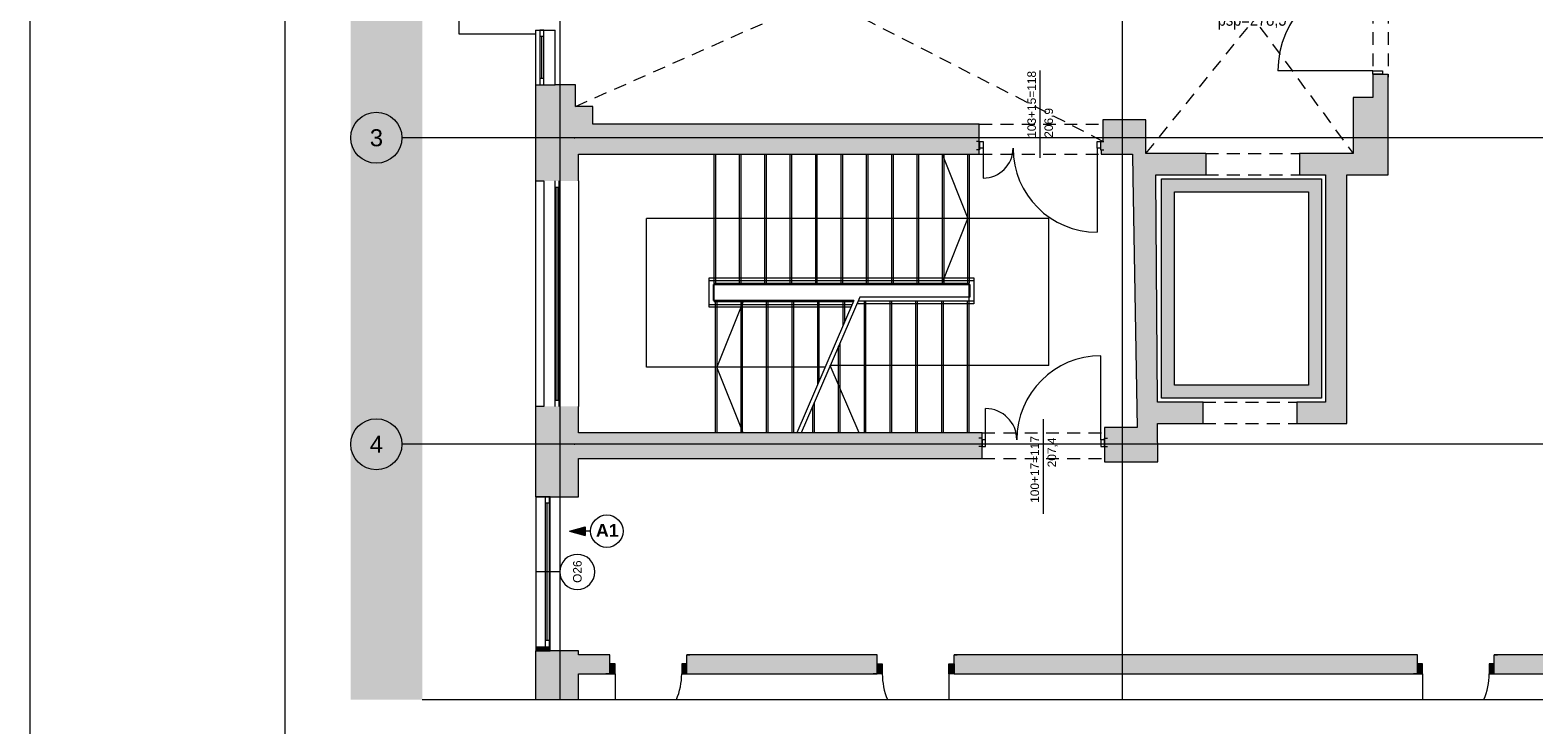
# Paper-space layout 'A-51 WYKOŃCZENIA ŚCIAN - PIĘTRO 6' of a CAD drawing. Header units: millimetres. Extents: x 0 to 420, y 0 to 297.
# Tile 2 of 11: x 0 to 177, y 103 to 185. Entities that reach past the tile are written whole.
import ezdxf
from ezdxf.xclip import XClip

# ---------------------------------------------------------------- set-up
doc = ezdxf.new("R2010")
doc.units = ezdxf.units.MM
doc.header["$MEASUREMENT"] = 0
doc.header["$XCLIPFRAME"] = 0
for name, pattern in [('DASHDOTX2', [1000, 500, -250, 0, -250]), ('GESTRICHELT2', [93.75, 62.5, -31.25]), ('Przer. długie kreski', [2.5, 1.5, -1]), ('PRZERYWANA_DU_A', [550, 350.0000000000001, -199.9999999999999])]:
    doc.linetypes.add(name, pattern=pattern)
for name, color, linetype, lineweight in [('0_Nr_pióra__2', 8, 'Continuous', 13), ('A__OKŁADZINY ŚCIAN_Nr_pióra__1', 7, 'Continuous', 20), ('A_Arkusz_Nr_pióra__1', 7, 'Continuous', 20), ('A_winda_Nr_pióra__1', 7, 'Continuous', 20), ('A_ściany_Nr_pióra__1', 7, 'Continuous', 20), ('A_ściany_Nr_pióra__3', 252, 'Continuous', 13), ('Drzwi Archicad_Nr_pióra__1', 7, 'Continuous', 20), ('Okna Archicada_Nr_pióra__3', 252, 'Continuous', 13), ('Znaczniki drzwi Archicada_Nr_pióra__3', 252, 'Continuous', 13), ('Znaczniki okien Archicada_Nr_pióra__3', 252, 'Continuous', 13)]:
    doc.layers.add(name, color=color, linetype=linetype, lineweight=lineweight)
for name, color, linetype, lineweight, true_color in [('A__balustrada_Nr_pióra__161', 7, 'Continuous', 5, 0x949494), ('A_osie_Nr_pióra__16', 7, 'Continuous', 5, 0x0f0f0f), ('A_osie_Nr_pióra__76', 7, 'Continuous', 5, 0x2d2d2d), ('A_pochwyt_Nr_pióra__161', 7, 'Continuous', 5, 0x949494), ('A_schody_Nr_pióra__10', 7, 'Continuous', 13, 0x4b4b4b), ('A_schody_Nr_pióra__4', 7, 'Continuous', 18, 0x4b4b4b), ('A_sufit_Nr_pióra__4', 7, 'Continuous', 18, 0x4b4b4b), ('A_ściany_Nr_pióra__10', 7, 'Continuous', 13, 0x4b4b4b), ('A_ściany_Nr_pióra__19', 7, 'Continuous', 5, 0x191919), ('Okna Archicada_Nr_pióra__19', 7, 'Continuous', 5, 0x191919)]:
    doc.layers.add(name, color=color, linetype=linetype, lineweight=lineweight, true_color=true_color)
for name, color, linetype in [('A__OKŁADZINY ŚCIAN', 7, 'Continuous'), ('A_podrys', 7, 'Continuous'), ('A_winda', 7, 'Continuous'), ('A_ściany', 7, 'Continuous'), ('Drzwi Archicad', 7, 'Continuous')]:
    doc.layers.add(name, color=color, linetype=linetype)
doc.styles.add('STYL_AUTOMATYCZNY_1', font='arial.ttf')
doc.styles.add('STYL_AUTOMATYCZNY_2', font='ARIALN.TTF')
doc.styles.add('STYL_AUTOMATYCZNY_3', font='arial.ttf')

# ---------------------------------------------------------------- blocks, each defined once
blk = doc.blocks.new('Rysunek_1_1', base_point=(-1581.088019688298, -272.6223899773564))
at = {"linetype": 'Continuous', "lineweight": 0, "true_color": 0x484848}
blk.add_hatch(color=251, dxfattribs=at).paths.add_polyline_path([(37.653341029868, 106.4524431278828), (46.03810476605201, 106.4524431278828), (46.03810476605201, 270.2624433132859), (203.1033182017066, 270.2624433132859), (203.1033182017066, 201.452447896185), (288.1033151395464, 201.452447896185), (288.1033151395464, 282.1614969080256), (37.653341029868, 282.1614969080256)])
at = {"layer": 'A__OKŁADZINY ŚCIAN', "linetype": 'Continuous', "lineweight": 0, "true_color": 0x000000}
blk.add_hatch(color=18, dxfattribs=at).paths.add_polyline_path([(63.317858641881, 126.2430585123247), (65.18388364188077, 125.7430585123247), (65.18388364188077, 126.7430585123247)])
at = {"layer": 'A_winda', "linetype": 'Continuous', "lineweight": 0, "true_color": 0xfdfdfd}
h = blk.add_hatch(color=7, dxfattribs=at)
h.paths.add_polyline_path([(132.8640892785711, 167.6124441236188), (132.8640892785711, 141.8824441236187), (151.6140892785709, 141.8824441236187), (151.6140892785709, 167.6124441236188)])
h.paths.add_polyline_path([(150.1140892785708, 166.1124441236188), (150.1140892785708, 143.3824441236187), (134.3640892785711, 143.3824441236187), (134.3640892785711, 166.1124441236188)], flags=0)
at = {"layer": 'A_ściany', "linetype": 'Continuous', "lineweight": 0, "true_color": 0x000000}
for points in [[(59.33708927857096, 178.6516767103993), (59.33708927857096, 176.1316767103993), (64.0370892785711, 176.1316767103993), (64.0370892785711, 178.6516767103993)], [(157.6440892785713, 177.1616767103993), (159.444089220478, 177.1616767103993), (159.444089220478, 179.9216766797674), (157.6440892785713, 179.9216766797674)], [(155.3440892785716, 177.1616767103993), (155.3440892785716, 170.6124441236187), (159.4440892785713, 168.1124441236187), (159.4440892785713, 177.1616767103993)], [(59.33708927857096, 176.1316767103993), (59.33708927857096, 167.386560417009), (64.3840892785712, 167.386560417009), (64.3840892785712, 170.5316767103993)], [(64.3840892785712, 170.5316767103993), (66.07408927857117, 170.5316767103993), (66.07408927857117, 176.1316767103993), (59.33708927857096, 176.1316767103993)], [(66.07408927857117, 170.5316767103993), (111.4540892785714, 170.5316767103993), (111.4540892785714, 174.0316767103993), (66.07408927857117, 174.0316767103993)], [(129.4906634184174, 167.7605153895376), (132.1637240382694, 167.8054407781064), (132.161423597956, 168.1124441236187), (132.7440668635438, 168.1168099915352), (132.7172041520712, 170.6124441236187), (131.0240892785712, 170.6124441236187), (131.0240892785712, 174.5616767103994), (125.9640892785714, 174.5616767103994), (125.9640892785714, 172.0316767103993), (125.7640892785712, 172.0316767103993), (125.7640892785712, 170.5316767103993), (129.4440892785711, 170.5316767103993)], [(125.7640892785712, 172.0316766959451), (125.6940893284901, 172.0316766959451), (125.6940893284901, 171.0316767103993), (125.7640892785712, 171.0316767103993)], [(132.7172041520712, 170.6124442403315), (132.7441139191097, 168.1124441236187), (138.034089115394, 168.1124441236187), (138.034089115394, 170.6124442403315)], [(155.3440890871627, 170.6124442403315), (149.0340892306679, 170.6124442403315), (149.0340892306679, 168.1124441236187), (159.4440892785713, 168.1124441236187)], [(129.4906634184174, 167.7605153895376), (129.9840892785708, 138.4016767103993), (132.4140254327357, 134.4016767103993), (132.1637240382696, 167.8054407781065)], [(152.1140892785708, 168.1124441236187), (152.1140892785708, 141.3824441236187), (154.6140892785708, 138.8824441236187), (154.6140892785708, 168.1124441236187)], [(132.3804501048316, 138.8824441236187), (137.7240892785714, 138.8824441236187), (137.7240892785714, 141.3824441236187), (132.361717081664, 141.3824441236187)], [(148.7240892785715, 138.8824441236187), (154.6140892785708, 138.8824441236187), (152.1140892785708, 141.3824441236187), (148.7240892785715, 141.3824441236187)], [(59.33708927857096, 140.886560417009), (59.33708927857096, 130.2624441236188), (64.3840892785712, 130.2624441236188), (64.3840892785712, 140.886560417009)], [(111.7840892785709, 137.7816767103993), (64.3840892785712, 137.7816767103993), (64.3840892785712, 134.7816767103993), (111.7840892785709, 134.7816767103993)], [(129.9840892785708, 138.4016767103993), (126.1340892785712, 138.4016767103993), (126.1340892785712, 134.4016767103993), (132.4140254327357, 134.4016767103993)], [(126.1469766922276, 137.1716766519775), (126.134089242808, 137.1716766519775), (126.134089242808, 136.1716767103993), (126.1469766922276, 136.1716767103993)], [(64.38408777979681, 112.1924456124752), (59.33708914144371, 112.1924456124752), (59.33708914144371, 106.4524446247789), (64.38408777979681, 106.4524446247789)], [(61.08408927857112, 112.6624441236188), (59.37708927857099, 112.6624441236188), (59.37708927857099, 112.1924441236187), (61.08408927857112, 112.1924441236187)], [(64.3840892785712, 111.7024441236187), (64.3840892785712, 109.5024441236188), (68.08254932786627, 109.5024441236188), (68.08254932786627, 111.7024441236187)], [(77.10908927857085, 111.7024441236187), (77.10908927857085, 109.5024441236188), (99.45711250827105, 109.5024441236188), (99.45711250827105, 111.7024441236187)], [(108.4836524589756, 109.5024441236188), (162.8899867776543, 109.5024441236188), (162.8899867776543, 111.7024441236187), (108.4836524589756, 111.7024441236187)], [(171.9165267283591, 109.5024441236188), (216.5825484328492, 109.5024441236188), (216.5825484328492, 111.7024434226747), (171.9165267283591, 111.7024434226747)]]:
    blk.add_hatch(color=18, dxfattribs=at).paths.add_polyline_path(points)
at = {"layer": 'Drzwi Archicad', "linetype": 'Continuous', "lineweight": 0, "true_color": 0xfdfdfd}
for points in [[(68.08254932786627, 109.5024441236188), (68.68254932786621, 109.5024441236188), (68.68254932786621, 110.6524441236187), (68.08254932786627, 110.6524441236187)], [(77.10908927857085, 110.6524441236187), (76.50908927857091, 110.6524441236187), (76.50908927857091, 109.5024441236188), (77.10908927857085, 109.5024441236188)], [(99.45711250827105, 110.6524441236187), (99.45711250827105, 109.5024441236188), (100.057112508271, 109.5024441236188), (100.057112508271, 110.6524441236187)], [(108.4836524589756, 109.5024441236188), (108.4836524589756, 110.6524441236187), (107.8836524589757, 110.6524441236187), (107.8836524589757, 109.5024441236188)], [(162.8899867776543, 109.5024441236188), (163.4899867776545, 109.5024441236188), (163.4899867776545, 110.6524441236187), (162.8899867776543, 110.6524441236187)], [(171.9165267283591, 110.6524441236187), (171.316526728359, 110.6524441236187), (171.316526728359, 109.5024441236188), (171.9165267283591, 109.5024441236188)]]:
    blk.add_hatch(color=7, dxfattribs=at).paths.add_polyline_path(points)
at = {"layer": '0_Nr_pióra__2', "color": 8, "linetype": 'PRZERYWANA_DU_A', "lineweight": 13, "flags": 128}
for points in [[(288.1033142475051, 201.4524441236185), (203.1033142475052, 201.4524441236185), (203.1033142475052, 270.2624441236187), (46.03810404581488, 270.2624441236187), (46.03810404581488, 106.4524441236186)], [(46.03810404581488, 106.4524441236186), (161.0381040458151, 106.4524441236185)], [(161.0381040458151, 106.4524441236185), (196.038104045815, 106.4524441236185)]]:
    blk.add_lwpolyline(points, dxfattribs=at)
at = {"layer": 'A__balustrada_Nr_pióra__161', "color": 252, "linetype": 'Continuous', "lineweight": 5, "true_color": 0x949494}
for p, q in [((79.72408880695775, 152.5416757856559), (79.72408880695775, 156.0016754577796)), ((79.72408880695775, 155.7016749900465), (110.8240900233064, 155.7016749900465)), ((110.8240900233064, 156.0016754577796), (110.8240900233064, 152.9416751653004)), ((80.22409083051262, 155.2016766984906), (110.3240879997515, 155.2016766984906)), ((80.22409083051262, 153.3416782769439), (80.22409083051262, 155.2016766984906)), ((110.3240879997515, 153.7416776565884), (97.40827406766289, 153.7416776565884)), ((110.3240879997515, 155.2016766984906), (110.3240879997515, 153.7416776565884)), ((96.52058452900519, 152.841676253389), (79.72408880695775, 152.841676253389)), ((96.735965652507, 153.3416782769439), (80.22409083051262, 153.3416782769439)), ((110.8240900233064, 153.2416756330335), (97.19288921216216, 153.2416756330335))]:
    blk.add_line(p, q, dxfattribs=at)
at = {"layer": 'A__OKŁADZINY ŚCIAN_Nr_pióra__1', "color": 7, "linetype": 'Continuous', "lineweight": 20}
for p, q in [((63.31785941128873, 126.2430591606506), (65.1838850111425, 126.7430574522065)), ((63.31785941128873, 126.2430591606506), (65.1838850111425, 125.7430571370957)), ((65.1838850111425, 126.7430574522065), (65.1838850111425, 125.7430571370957)), ((65.81785833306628, 126.2430591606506), (65.1838850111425, 126.2430591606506))]:
    blk.add_line(p, q, dxfattribs=at)
blk.add_circle((67.72068721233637, 126.2430585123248), 1.902828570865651, dxfattribs=at)
at = {"layer": 'A_osie_Nr_pióra__16', "color": 250, "linetype": 'DASHDOTX2', "lineweight": 5, "true_color": 0x0f0f0f}
for p, q in [((62.20908998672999, 238.2724630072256), (62.20908998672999, 106.4524455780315)), ((128.2090883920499, 238.2724630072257), (128.2090883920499, 106.4524455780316)), ((63.90442344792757, 172.4524441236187), (43.65334115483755, 172.4524425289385)), ((63.90442181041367, 172.4524416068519), (63.90442344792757, 172.4524441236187)), ((288.1033133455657, 172.4524416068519), (63.90442181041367, 172.4524416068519)), ((63.90442344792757, 136.4524441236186), (43.65334115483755, 136.4524423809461)), ((288.1033133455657, 136.4524476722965), (63.90442181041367, 136.4524476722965)), ((63.90442181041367, 136.4524476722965), (63.90442344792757, 136.4524441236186))]:
    blk.add_line(p, q, dxfattribs=at)
for p in [(63.90442344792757, 172.4524441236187), (63.90442344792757, 136.4524441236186)]:
    blk.add_point(p, dxfattribs=at)
at = {"layer": 'A_osie_Nr_pióra__76', "color": 250, "linetype": 'Continuous', "lineweight": 5, "true_color": 0x2d2d2d}
for centre in [(40.65334299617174, 172.4524441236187), (40.65334299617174, 136.4524441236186)]:
    blk.add_circle(centre, 3, dxfattribs=at)
at = {"layer": 'A_pochwyt_Nr_pióra__161', "color": 252, "linetype": 'Continuous', "lineweight": 5, "true_color": 0x949494}
for p, q in [((79.72408880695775, 156.0016754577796), (110.8240900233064, 156.0016754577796)), ((96.39135286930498, 152.5416757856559), (79.72408880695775, 152.5416757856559)), ((110.8240900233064, 152.9416751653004), (97.06366128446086, 152.9416751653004))]:
    blk.add_line(p, q, dxfattribs=at)
at = {"layer": 'A_schody_Nr_pióra__10', "color": 251, "linetype": 'GESTRICHELT2', "lineweight": 13, "true_color": 0x4b4b4b}
for p, q in [((80.4740899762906, 170.5316759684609), (80.4740899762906, 155.3916764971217)), ((83.45409113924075, 170.5316759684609), (83.45409113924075, 155.3916764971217)), ((86.43408857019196, 170.5316759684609), (86.43408857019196, 155.3916764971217)), ((89.41408973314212, 170.5316759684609), (89.41408973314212, 155.3916764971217)), ((92.39409089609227, 170.5316759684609), (92.39409089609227, 155.3916764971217)), ((95.37408832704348, 170.5316759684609), (95.37408832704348, 155.3916764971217)), ((98.35408948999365, 170.5316759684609), (98.35408948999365, 155.3916764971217)), ((101.3340906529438, 170.5316759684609), (101.3340906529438, 155.3916764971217)), ((104.314088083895, 170.5316759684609), (104.314088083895, 155.3916764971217)), ((107.2940892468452, 170.5316759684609), (107.2940892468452, 155.3916764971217)), ((110.2740904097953, 170.5316759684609), (110.2740904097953, 155.3916764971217)), ((80.4740899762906, 137.7816759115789), (80.4740899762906, 153.2116778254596)), ((83.47409092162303, 137.7816759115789), (83.47409092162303, 153.2116778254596)), ((86.47408813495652, 137.7816759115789), (86.47408813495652, 153.2116778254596)), ((89.47408908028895, 137.7816759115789), (89.47408908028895, 153.2116778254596)), ((92.47409002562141, 143.4479400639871), (92.47409002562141, 153.2116778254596)), ((95.47409097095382, 150.412290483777), (95.47409097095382, 153.2116778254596)), ((97.95409011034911, 137.7816759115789), (97.95409011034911, 153.311676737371)), ((100.9840888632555, 137.7816759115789), (100.9840888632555, 153.311676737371)), ((104.0140876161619, 137.7816759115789), (104.0140876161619, 153.311676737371)), ((107.0440901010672, 137.7816759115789), (107.0440901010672, 153.311676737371)), ((110.0740888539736, 137.7816759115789), (110.0740888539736, 153.311676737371)), ((94.92408762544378, 137.7816759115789), (94.92408762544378, 147.9747689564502)), ((91.8940888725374, 137.7816759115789), (91.8940888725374, 140.9407719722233))]:
    blk.add_line(p, q, dxfattribs=at)
at = {"layer": 'A_schody_Nr_pióra__4', "color": 251, "linetype": 'Continuous', "lineweight": 18, "true_color": 0x4b4b4b}
for p, q in [((80.32408974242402, 153.2116778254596), (80.32408974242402, 170.5316759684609)), ((83.3040909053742, 155.3916764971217), (83.3040909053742, 170.5316759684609)), ((86.2840883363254, 155.3916764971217), (86.2840883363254, 170.5316759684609)), ((89.26408949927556, 155.3916764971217), (89.26408949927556, 170.5316759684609)), ((92.2440906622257, 155.3916764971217), (92.2440906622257, 170.5316759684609)), ((95.22408809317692, 155.3916764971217), (95.22408809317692, 170.5316759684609)), ((98.20408925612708, 155.3916764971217), (98.20408925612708, 170.5316759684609)), ((101.1840904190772, 155.3916764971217), (101.1840904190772, 170.5316759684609)), ((104.1640878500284, 155.3916764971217), (104.1640878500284, 170.5316759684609)), ((107.0980809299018, 170.5316759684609), (110.1240901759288, 162.9616780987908)), ((107.1440890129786, 155.3916764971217), (107.1440890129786, 170.5316759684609)), ((110.1240901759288, 155.3916764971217), (110.1240901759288, 170.5316759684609)), ((119.624087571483, 162.9616780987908), (72.38409030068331, 162.9616780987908)), ((72.38409030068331, 145.4966768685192), (72.38409030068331, 162.9616780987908)), ((107.0981182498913, 155.3916764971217), (110.1240901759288, 162.9616780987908)), ((119.624087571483, 145.6916775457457), (119.624087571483, 162.9616780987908)), ((80.32408974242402, 155.3916764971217), (110.2240890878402, 155.3916764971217)), ((110.2240890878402, 155.3916764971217), (110.2240890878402, 137.7816759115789)), ((97.40827406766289, 153.7416776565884), (90.54618415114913, 137.8116774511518)), ((80.32408974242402, 153.2116778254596), (96.6799670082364, 153.2116778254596)), ((80.62409021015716, 153.2116778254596), (80.62409021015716, 137.7816759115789)), ((83.70802007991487, 153.2116778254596), (80.62409021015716, 145.4966768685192)), ((83.62408742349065, 153.2116778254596), (83.62408742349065, 137.7816759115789)), ((86.62408836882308, 153.2116778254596), (86.62408836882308, 137.7816759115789)), ((89.62408931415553, 153.2116778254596), (89.62408931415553, 137.7816759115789)), ((96.735965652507, 153.3416782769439), (90.04618212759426, 137.8116774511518)), ((92.62409025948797, 153.2116778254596), (92.62409025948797, 143.7961579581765)), ((95.62408747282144, 153.2116778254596), (95.62408747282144, 150.7605083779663)), ((97.22304376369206, 153.311676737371), (110.2240890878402, 153.311676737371)), ((98.10409034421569, 153.311676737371), (98.10409034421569, 137.7816759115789)), ((101.1340890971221, 153.311676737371), (101.1340890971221, 137.7816759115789)), ((104.1640878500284, 153.311676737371), (104.1640878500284, 137.7816759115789)), ((107.1940903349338, 153.311676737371), (107.1940903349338, 137.7816759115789)), ((95.07408785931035, 148.3229868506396), (95.07408785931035, 137.7816759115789)), ((93.35661447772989, 145.4966768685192), (72.38409030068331, 145.4966768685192)), ((83.70806113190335, 137.7816759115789), (80.62409021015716, 145.4966768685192)), ((97.33510822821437, 137.8116774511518), (93.94061260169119, 145.6916775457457)), ((119.624087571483, 145.6916775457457), (93.94061260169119, 145.6916775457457)), ((92.04408910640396, 141.2889898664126), (92.04408910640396, 137.7816759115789))]:
    blk.add_line(p, q, dxfattribs=at)
at = {"layer": 'A_sufit_Nr_pióra__4', "color": 251, "linetype": 'Przer. długie kreski', "lineweight": 18, "true_color": 0x4b4b4b}
for p, q in [((64.03709024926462, 176.1316784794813), (125.9640894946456, 203.5616767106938)), ((125.9640894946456, 172.0316783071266), (64.47708919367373, 203.5616767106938)), ((131.0240904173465, 170.6124438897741), (157.6440881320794, 203.5616767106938)), ((131.0240904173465, 203.5616767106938), (155.3440907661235, 170.6124438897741))]:
    blk.add_line(p, q, dxfattribs=at)
at = {"layer": 'A_winda_Nr_pióra__1', "color": 7, "linetype": 'PRZERYWANA_DU_A', "lineweight": 20, "flags": 128}
for points in [[(132.8640892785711, 167.6124441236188), (151.6140892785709, 167.6124441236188), (151.6140892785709, 141.8824441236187), (132.8640892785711, 141.8824441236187)], [(150.1140892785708, 166.1124441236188), (150.1140892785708, 143.3824441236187), (134.3640892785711, 143.3824441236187), (134.3640892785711, 166.1124441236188)]]:
    blk.add_lwpolyline(points, close=True, dxfattribs=at)
at = {"layer": 'A_ściany_Nr_pióra__1', "color": 7, "linetype": 'Continuous', "lineweight": 20}
for p, q in [((59.33708914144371, 185.1016760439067), (61.63709023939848, 185.1016760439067)), ((157.6440881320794, 179.9216764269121), (157.6440881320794, 179.5516748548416)), ((157.6440881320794, 179.9216764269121), (158.7940886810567, 179.9216764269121)), ((158.7940886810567, 179.9216764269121), (159.4440909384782, 179.9216764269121)), ((159.4440909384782, 179.9216764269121), (159.4440909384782, 179.5516748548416)), ((111.4940883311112, 172.0316783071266), (111.1240904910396, 172.0316783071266)), ((111.4940883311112, 172.0316783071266), (111.4940883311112, 171.2316758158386)), ((125.6940905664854, 172.0316783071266), (126.064088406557, 172.0316783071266)), ((125.6940905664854, 172.0316783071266), (125.6940905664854, 171.2316758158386)), ((111.4940883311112, 171.0316779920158), (111.1240904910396, 171.0316779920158)), ((111.4940883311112, 171.2316758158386), (111.4940883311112, 171.0316779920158)), ((125.6940905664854, 171.2316758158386), (125.6940905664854, 171.0316779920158)), ((125.6940905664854, 171.0316779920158), (126.064088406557, 171.0316779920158)), ((138.0340906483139, 170.6124438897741), (138.0340906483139, 168.1124449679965)), ((149.0340903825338, 170.6124438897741), (149.0340903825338, 168.1124449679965)), ((59.33708914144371, 167.3865599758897), (59.33708914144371, 140.8865609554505)), ((60.33708945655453, 167.3865599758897), (60.33708945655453, 140.8865609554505)), ((64.38408777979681, 167.3865599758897), (64.38408777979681, 140.8865609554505)), ((111.7840907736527, 137.171676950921), (111.4140892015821, 137.171676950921)), ((111.7840907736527, 136.1716766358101), (111.4140892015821, 136.1716766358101)), ((111.7840907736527, 136.9716753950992), (111.7840907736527, 137.171676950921)), ((111.7840907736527, 136.1716766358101), (111.7840907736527, 136.9716753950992)), ((126.1340895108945, 137.171676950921), (126.5040910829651, 137.171676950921)), ((126.1340895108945, 136.9716753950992), (126.1340895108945, 137.171676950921)), ((126.1340895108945, 136.1716766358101), (126.1340895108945, 136.9716753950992)), ((126.1340895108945, 136.1716766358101), (126.5040910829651, 136.1716766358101)), ((59.37708870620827, 112.6624455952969), (61.08409009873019, 112.6624455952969)), ((68.0825509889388, 111.7024448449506), (67.71254941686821, 111.7024448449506)), ((68.0825509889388, 110.6524432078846), (68.0825509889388, 111.7024448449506)), ((77.10908833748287, 111.7024448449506), (77.47908990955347, 111.7024448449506)), ((77.10908833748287, 110.6524432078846), (77.10908833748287, 111.7024448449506)), ((99.45711163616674, 111.7024448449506), (99.08711379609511, 111.7024448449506)), ((99.45711163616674, 110.6524432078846), (99.45711163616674, 111.7024448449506)), ((108.4836527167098, 111.7024448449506), (108.8536542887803, 111.7024448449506)), ((108.4836527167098, 110.6524432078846), (108.4836527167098, 111.7024448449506)), ((162.8899873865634, 111.7024448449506), (162.5199858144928, 111.7024448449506)), ((162.8899873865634, 110.6524432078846), (162.8899873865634, 111.7024448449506)), ((171.9165284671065, 111.7024448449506), (172.2865263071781, 111.7024448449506)), ((171.9165284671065, 110.6524432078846), (171.9165284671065, 111.7024448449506)), ((68.0825509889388, 109.5024426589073), (67.61255050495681, 109.5024426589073)), ((68.0825509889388, 109.5024426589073), (68.0825509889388, 110.6524432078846)), ((77.10908833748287, 109.5024426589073), (77.10908833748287, 110.6524432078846)), ((77.10908833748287, 109.5024426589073), (77.57908882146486, 109.5024426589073)), ((99.45711163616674, 109.5024426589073), (98.98711115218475, 109.5024426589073)), ((99.45711163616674, 109.5024426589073), (99.45711163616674, 110.6524432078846)), ((108.4836527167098, 109.5024426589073), (108.4836527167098, 110.6524432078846)), ((108.4836527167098, 109.5024426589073), (108.9536532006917, 109.5024426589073)), ((162.8899873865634, 109.5024426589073), (162.4199869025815, 109.5024426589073)), ((162.8899873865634, 109.5024426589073), (162.8899873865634, 110.6524432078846)), ((171.9165284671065, 109.5024426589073), (171.9165284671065, 110.6524432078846)), ((171.9165284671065, 109.5024426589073), (172.3865252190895, 109.5024426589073))]:
    blk.add_line(p, q, dxfattribs=at)
at = {"layer": 'A_ściany_Nr_pióra__1', "color": 7, "linetype": 'Continuous', "lineweight": 20, "flags": 128}
for points in [[(59.33708927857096, 178.6516767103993), (59.33708927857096, 176.1316767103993)], [(59.33708927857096, 178.6516767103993), (61.63708927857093, 178.6516767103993)], [(64.0370892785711, 178.6516767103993), (61.63708927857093, 178.6516767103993)], [(64.0370892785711, 176.1316767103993), (64.0370892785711, 178.6516767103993)], [(157.6440892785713, 179.9216766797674), (157.6440892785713, 177.1616767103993)], [(159.4440892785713, 177.1616767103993), (159.4440892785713, 179.9216766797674)], [(155.3440892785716, 177.1616767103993), (155.3440892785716, 170.6124441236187)], [(157.6440892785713, 177.1616767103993), (155.3440892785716, 177.1616767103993)], [(159.4440892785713, 168.1124441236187), (159.4440892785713, 177.1616767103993)], [(59.33708927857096, 176.1316767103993), (59.33708927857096, 167.386560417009)], [(66.07408927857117, 176.1316767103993), (64.0370892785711, 176.1316767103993)], [(66.07408927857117, 174.0316767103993), (66.07408927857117, 176.1316767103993)], [(111.4540892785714, 174.0316767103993), (66.07408927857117, 174.0316767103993)], [(111.4540892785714, 170.5316767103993), (111.4540892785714, 174.0316767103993)], [(131.0240892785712, 174.5616767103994), (125.9640892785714, 174.5616767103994)], [(125.9640892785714, 174.5616767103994), (125.9640892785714, 172.0316767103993)], [(131.0240892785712, 170.6124441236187), (131.0240892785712, 174.5616767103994)], [(125.7640892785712, 172.0316767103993), (125.6940893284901, 172.0316767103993)], [(125.9640892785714, 172.0316767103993), (125.7640892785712, 172.0316767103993)], [(64.3840892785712, 167.386560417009), (64.3840892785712, 170.5316767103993)], [(64.3840892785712, 170.5316767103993), (66.07408927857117, 170.5316767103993)], [(66.07408927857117, 170.5316767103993), (111.4540892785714, 170.5316767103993)], [(125.6940893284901, 171.0316767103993), (125.7640892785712, 171.0316767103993)], [(125.7640892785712, 171.0316767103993), (125.7640892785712, 170.5316767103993)], [(125.7640892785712, 170.5316767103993), (129.4440892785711, 170.5316767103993)], [(129.4440892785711, 170.5316767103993), (129.4906634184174, 167.7605153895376)], [(132.7172041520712, 170.6124441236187), (131.0240892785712, 170.6124441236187)], [(138.0340892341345, 170.6124441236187), (132.7172041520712, 170.6124441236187)], [(155.3440892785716, 170.6124441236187), (149.0340893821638, 170.6124441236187)], [(129.4906634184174, 167.7605153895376), (129.9840892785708, 138.4016767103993)], [(132.161423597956, 168.1124441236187), (132.7440668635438, 168.1168099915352)], [(132.1637240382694, 167.8054407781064), (132.161423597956, 168.1124441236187)], [(132.361717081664, 141.3824441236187), (132.1637240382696, 167.8054407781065)], [(132.744113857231, 168.1124441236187), (138.0340894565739, 168.1124441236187)], [(149.0340891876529, 168.1124441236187), (152.1140892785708, 168.1124441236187)], [(152.1140892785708, 168.1124441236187), (152.1140892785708, 141.3824441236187)], [(154.6140892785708, 168.1124441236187), (159.4440892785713, 168.1124441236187)], [(154.6140892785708, 138.8824441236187), (154.6140892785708, 168.1124441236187)], [(59.33708927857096, 167.386560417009), (60.33708927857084, 167.386560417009)], [(137.7240892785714, 141.3824441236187), (132.361717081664, 141.3824441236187)], [(137.7240892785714, 138.8824441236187), (137.7240892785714, 141.3824441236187)], [(152.1140892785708, 141.3824441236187), (148.7240892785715, 141.3824441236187)], [(148.7240892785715, 141.3824441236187), (148.7240892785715, 138.8824441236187)], [(59.33708927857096, 140.886560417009), (59.33708927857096, 130.2624441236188)], [(60.33708927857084, 140.886560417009), (59.33708927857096, 140.886560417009)], [(64.3840892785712, 137.7816767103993), (64.3840892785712, 140.886560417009)], [(111.7840892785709, 137.7816767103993), (64.3840892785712, 137.7816767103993)], [(111.7840892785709, 134.7816767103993), (111.7840892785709, 137.7816767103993)], [(129.9840892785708, 138.4016767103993), (126.1340892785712, 138.4016767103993)], [(126.1340892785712, 138.4016767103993), (126.1340892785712, 134.4016767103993)], [(132.3804501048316, 138.8824441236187), (137.7240892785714, 138.8824441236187)], [(132.4140254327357, 134.4016767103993), (132.3804501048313, 138.8824441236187)], [(148.7240892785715, 138.8824441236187), (154.6140892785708, 138.8824441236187)], [(126.134089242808, 136.1716767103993), (126.1469766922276, 136.1716767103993)], [(126.1469766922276, 136.1716767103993), (126.1469766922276, 137.1716767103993)], [(64.3840892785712, 130.2624441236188), (64.3840892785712, 134.7816767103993)], [(64.3840892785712, 134.7816767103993), (111.7840892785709, 134.7816767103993)], [(126.1340892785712, 134.4016767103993), (132.4140254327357, 134.4016767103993)], [(59.33708927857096, 130.2624441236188), (64.3840892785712, 130.2624441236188)], [(61.08408927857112, 130.2624441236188), (59.37708927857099, 130.2624441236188)], [(59.33708927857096, 112.1924441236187), (59.33708927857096, 106.4524441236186)], [(64.3840892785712, 112.1924441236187), (59.33708927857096, 112.1924441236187)], [(59.37708927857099, 112.6624441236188), (59.37708927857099, 112.1924441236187)], [(59.37708927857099, 112.1924441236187), (61.08408927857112, 112.1924441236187)], [(61.08408927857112, 112.1924441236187), (61.08408927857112, 112.6624441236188)], [(64.3840892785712, 111.7024441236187), (64.3840892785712, 112.1924441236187)], [(68.08254932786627, 111.7024441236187), (64.3840892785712, 111.7024441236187)], [(99.45711250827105, 111.7024441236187), (77.10908927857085, 111.7024441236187)], [(162.8899867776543, 111.7024441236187), (108.4836524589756, 111.7024441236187)], [(216.5825493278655, 111.7024441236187), (171.9165267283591, 111.7024441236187)], [(64.3840892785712, 109.5024441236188), (68.08254932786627, 109.5024441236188)], [(64.3840892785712, 106.4524441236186), (64.3840892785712, 109.5024441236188)], [(77.10908927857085, 109.5024441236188), (99.45711250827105, 109.5024441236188)], [(108.4836524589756, 109.5024441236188), (162.8899867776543, 109.5024441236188)], [(171.9165267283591, 109.5024441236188), (216.5825493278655, 109.5024441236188)]]:
    blk.add_lwpolyline(points, dxfattribs=at)
at = {"layer": 'A_ściany_Nr_pióra__10', "color": 251, "linetype": 'Continuous', "lineweight": 13, "true_color": 0x4b4b4b}
for p, q in [((50.37708960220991, 184.6224425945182), (50.37708960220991, 202.4224429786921)), ((59.33708914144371, 184.6224425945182), (50.37708960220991, 184.6224425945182))]:
    blk.add_line(p, q, dxfattribs=at)
at = {"layer": 'A_ściany_Nr_pióra__10', "color": 251, "linetype": 'Przer. długie kreski', "lineweight": 13, "true_color": 0x4b4b4b}
for p, q in [((157.6440881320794, 194.8616780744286), (157.6440881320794, 179.9216764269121)), ((159.4440909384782, 194.8616780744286), (159.4440909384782, 179.9216764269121)), ((111.4540887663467, 174.0316752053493), (125.9640894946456, 174.0316752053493)), ((111.4540887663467, 170.5316759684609), (125.7640879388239, 170.5316759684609)), ((138.0340906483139, 170.6124438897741), (149.0340903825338, 170.6124438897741)), ((138.0340906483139, 168.1124449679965), (149.0340903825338, 168.1124449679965)), ((137.7240884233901, 141.3824428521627), (148.7240881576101, 141.3824428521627)), ((111.7840907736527, 137.7816759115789), (126.1722603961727, 137.7816759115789)), ((137.7240884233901, 138.8824439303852), (148.7240881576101, 138.8824439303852)), ((111.7840907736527, 134.7816749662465), (126.1722603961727, 134.7816749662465))]:
    blk.add_line(p, q, dxfattribs=at)
at = {"layer": 'A_ściany_Nr_pióra__19', "color": 250, "linetype": 'Continuous', "lineweight": 5, "true_color": 0x191919}
for p, q in [((59.33708914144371, 185.1016760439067), (59.33708914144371, 178.6516771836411)), ((61.63709023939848, 178.6516771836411), (61.63709023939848, 185.1016760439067))]:
    blk.add_line(p, q, dxfattribs=at)
at = {"layer": 'A_ściany_Nr_pióra__3', "color": 252, "linetype": 'Continuous', "lineweight": 13}
for p, q in [((59.37708870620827, 130.2624444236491), (59.37708870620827, 112.6624455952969)), ((61.08409009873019, 112.6624455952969), (61.08409009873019, 130.2624444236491))]:
    blk.add_line(p, q, dxfattribs=at)
at = {"layer": 'Drzwi Archicad_Nr_pióra__1', "color": 7, "linetype": 'Continuous', "lineweight": 20}
for p, q in [((157.6440881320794, 180.3216758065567), (146.5140879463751, 180.3216758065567)), ((157.6440881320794, 179.9216764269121), (157.6440881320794, 180.3216758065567)), ((157.6440881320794, 180.3216758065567), (158.7940886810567, 180.3216758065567)), ((158.7940886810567, 180.3216758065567), (158.7940886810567, 179.9216764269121)), ((158.7940886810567, 179.9216764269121), (157.6440881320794, 179.9216764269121)), ((157.6440881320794, 179.9216764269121), (158.7940886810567, 179.9216764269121)), ((157.6440881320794, 179.9216764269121), (158.7940886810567, 179.9216764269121)), ((157.6440881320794, 179.9216764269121), (157.6440881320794, 179.5516748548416)), ((157.6440881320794, 179.9216764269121), (157.6440881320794, 179.5516748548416)), ((158.7940886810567, 179.9216764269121), (159.4440909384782, 179.9216764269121)), ((158.7940886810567, 179.9216764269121), (159.4440909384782, 179.9216764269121)), ((159.4440909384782, 179.9216764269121), (159.4440909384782, 179.5516748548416)), ((159.4440909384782, 179.9216764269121), (159.4440909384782, 179.5516748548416)), ((111.4940883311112, 172.0316783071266), (111.1240904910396, 172.0316783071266)), ((111.4940883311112, 172.0316783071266), (111.1240904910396, 172.0316783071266)), ((111.4940883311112, 172.0316783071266), (111.8940877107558, 172.0316783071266)), ((111.4940883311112, 171.2316758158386), (111.4940883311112, 172.0316783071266)), ((111.4940883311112, 172.0316783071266), (111.4940883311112, 171.2316758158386)), ((111.4940883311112, 172.0316783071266), (111.4940883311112, 171.2316758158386)), ((111.8940877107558, 172.0316783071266), (111.8940877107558, 171.2316758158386)), ((125.2940874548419, 171.2316758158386), (125.2940874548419, 172.0316783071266)), ((125.2940874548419, 172.0316783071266), (125.6940905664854, 172.0316783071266)), ((125.6940905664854, 172.0316783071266), (125.6940905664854, 171.2316758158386)), ((125.6940905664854, 172.0316783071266), (125.6940905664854, 171.2316758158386)), ((125.6940905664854, 172.0316783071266), (125.6940905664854, 171.2316758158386)), ((125.6940905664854, 172.0316783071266), (126.064088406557, 172.0316783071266)), ((125.6940905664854, 172.0316783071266), (126.064088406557, 172.0316783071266)), ((111.4940883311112, 171.0316779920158), (111.1240904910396, 171.0316779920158)), ((111.4940883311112, 171.0316779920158), (111.1240904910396, 171.0316779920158)), ((111.8940877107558, 171.2316758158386), (111.4940883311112, 171.2316758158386)), ((111.4940883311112, 171.2316758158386), (111.4940883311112, 171.0316779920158)), ((111.4940883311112, 171.2316758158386), (111.4940883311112, 171.0316779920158)), ((111.8940877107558, 171.2316758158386), (111.8940877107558, 167.7116767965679)), ((125.6940905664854, 171.2316758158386), (125.2940874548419, 171.2316758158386)), ((125.2940874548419, 171.2316758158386), (125.2940874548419, 161.3516750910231)), ((125.6940905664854, 171.2316758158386), (125.6940905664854, 171.0316779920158)), ((125.6940905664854, 171.2316758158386), (125.6940905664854, 171.0316779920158)), ((125.6940905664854, 171.0316779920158), (126.064088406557, 171.0316779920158)), ((125.6940905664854, 171.0316779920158), (126.064088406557, 171.0316779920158)), ((138.0340906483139, 170.6124438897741), (138.0340906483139, 168.1124449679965)), ((149.0340903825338, 170.6124438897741), (149.0340903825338, 168.1124449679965)), ((125.7340901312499, 136.9716753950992), (125.7340901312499, 146.8516761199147)), ((112.1840901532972, 136.9716753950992), (112.1840901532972, 140.6416783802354)), ((111.7840907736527, 137.171676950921), (111.4140892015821, 137.171676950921)), ((111.7840907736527, 137.171676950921), (111.4140892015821, 137.171676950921)), ((111.7840907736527, 136.1716766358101), (111.4140892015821, 136.1716766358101)), ((111.7840907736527, 136.1716766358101), (111.4140892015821, 136.1716766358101)), ((111.7840907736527, 136.9716753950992), (111.7840907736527, 137.171676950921)), ((111.7840907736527, 136.9716753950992), (111.7840907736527, 137.171676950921)), ((112.1840901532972, 136.9716753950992), (111.7840907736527, 136.9716753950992)), ((111.7840907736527, 136.9716753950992), (111.7840907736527, 136.1716766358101)), ((111.7840907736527, 136.1716766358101), (111.7840907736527, 136.9716753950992)), ((111.7840907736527, 136.1716766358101), (111.7840907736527, 136.9716753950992)), ((111.7840907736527, 136.1716766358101), (112.1840901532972, 136.1716766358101)), ((112.1840901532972, 136.1716766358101), (112.1840901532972, 136.9716753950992)), ((126.1340895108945, 136.9716753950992), (125.7340901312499, 136.9716753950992)), ((125.7340901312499, 136.9716753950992), (125.7340901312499, 136.1716766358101)), ((125.7340901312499, 136.1716766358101), (126.1340895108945, 136.1716766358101)), ((126.1340895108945, 136.9716753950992), (126.1340895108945, 137.171676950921)), ((126.1340895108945, 136.9716753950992), (126.1340895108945, 137.171676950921)), ((126.1340895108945, 137.171676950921), (126.5040910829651, 137.171676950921)), ((126.1340895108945, 137.171676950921), (126.5040910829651, 137.171676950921)), ((126.1340895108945, 136.1716766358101), (126.1340895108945, 136.9716753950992)), ((126.1340895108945, 136.1716766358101), (126.1340895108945, 136.9716753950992)), ((126.1340895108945, 136.1716766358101), (126.1340895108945, 136.9716753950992)), ((126.1340895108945, 136.1716766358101), (126.5040910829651, 136.1716766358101)), ((126.1340895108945, 136.1716766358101), (126.5040910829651, 136.1716766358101)), ((68.0825509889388, 111.7024448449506), (67.71254941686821, 111.7024448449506)), ((68.0825509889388, 111.7024448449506), (67.71254941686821, 111.7024448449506)), ((68.0825509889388, 110.6524432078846), (68.0825509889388, 111.7024448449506)), ((68.0825509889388, 110.6524432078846), (68.0825509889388, 111.7024448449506)), ((77.10908833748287, 110.6524432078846), (77.10908833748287, 111.7024448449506)), ((77.10908833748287, 110.6524432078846), (77.10908833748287, 111.7024448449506)), ((77.10908833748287, 111.7024448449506), (77.47908990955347, 111.7024448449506)), ((77.10908833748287, 111.7024448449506), (77.47908990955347, 111.7024448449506)), ((99.45711163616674, 111.7024448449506), (99.08711379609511, 111.7024448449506)), ((99.45711163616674, 111.7024448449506), (99.08711379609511, 111.7024448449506)), ((99.45711163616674, 110.6524432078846), (99.45711163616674, 111.7024448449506)), ((99.45711163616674, 110.6524432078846), (99.45711163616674, 111.7024448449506)), ((108.4836527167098, 110.6524432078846), (108.4836527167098, 111.7024448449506)), ((108.4836527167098, 110.6524432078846), (108.4836527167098, 111.7024448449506)), ((108.4836527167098, 111.7024448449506), (108.8536542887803, 111.7024448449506)), ((108.4836527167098, 111.7024448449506), (108.8536542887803, 111.7024448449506)), ((162.8899873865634, 111.7024448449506), (162.5199858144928, 111.7024448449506)), ((162.8899873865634, 111.7024448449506), (162.5199858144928, 111.7024448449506)), ((162.8899873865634, 110.6524432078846), (162.8899873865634, 111.7024448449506)), ((162.8899873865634, 110.6524432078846), (162.8899873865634, 111.7024448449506)), ((171.9165284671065, 110.6524432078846), (171.9165284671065, 111.7024448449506)), ((171.9165284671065, 110.6524432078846), (171.9165284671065, 111.7024448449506)), ((171.9165284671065, 111.7024448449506), (172.2865263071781, 111.7024448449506)), ((171.9165284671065, 111.7024448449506), (172.2865263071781, 111.7024448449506)), ((68.0825509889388, 109.5024426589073), (67.61255050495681, 109.5024426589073)), ((68.0825509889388, 109.5024426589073), (67.61255050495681, 109.5024426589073)), ((68.68254819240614, 110.6524432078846), (68.0825509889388, 110.6524432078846)), ((68.0825509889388, 110.6524432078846), (68.0825509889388, 109.5024426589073)), ((68.0825509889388, 109.5024426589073), (68.0825509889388, 110.6524432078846)), ((68.0825509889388, 109.5024426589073), (68.0825509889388, 110.6524432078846)), ((68.0825509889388, 109.5024426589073), (68.68254819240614, 109.5024426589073)), ((68.68254819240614, 109.5024426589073), (68.68254819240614, 110.6524432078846)), ((68.68254819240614, 109.5024433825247), (68.68254819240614, 106.452444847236)), ((77.10908833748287, 110.6524432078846), (76.50909113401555, 110.6524432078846)), ((76.50909113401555, 110.6524432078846), (76.50909113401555, 109.5024426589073)), ((76.50909113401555, 109.5024426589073), (77.10908833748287, 109.5024426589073)), ((77.10908833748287, 109.5024426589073), (77.10908833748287, 110.6524432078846)), ((77.10908833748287, 109.5024426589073), (77.10908833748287, 110.6524432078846)), ((77.10908833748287, 109.5024426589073), (77.10908833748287, 110.6524432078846)), ((77.10908833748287, 109.5024426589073), (77.57908882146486, 109.5024426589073)), ((77.10908833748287, 109.5024426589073), (77.57908882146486, 109.5024426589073)), ((99.45711163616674, 109.5024426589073), (98.98711115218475, 109.5024426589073)), ((99.45711163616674, 109.5024426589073), (98.98711115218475, 109.5024426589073)), ((99.45711163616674, 110.6524432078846), (100.057112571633, 110.6524432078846)), ((99.45711163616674, 109.5024426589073), (99.45711163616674, 110.6524432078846)), ((99.45711163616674, 109.5024426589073), (99.45711163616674, 110.6524432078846)), ((99.45711163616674, 109.5024426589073), (99.45711163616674, 110.6524432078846)), ((100.057112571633, 109.5024426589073), (99.45711163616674, 109.5024426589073)), ((100.057112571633, 110.6524432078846), (100.057112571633, 109.5024426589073)), ((107.8836517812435, 109.5024426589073), (107.8836517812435, 110.6524432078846)), ((107.8836517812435, 110.6524432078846), (108.4836527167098, 110.6524432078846)), ((108.4836527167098, 109.5024426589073), (107.8836517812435, 109.5024426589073)), ((107.8836517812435, 109.5024433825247), (107.8836517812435, 106.452444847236)), ((108.4836527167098, 110.6524432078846), (108.4836527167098, 109.5024426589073)), ((108.4836527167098, 109.5024426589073), (108.4836527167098, 110.6524432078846)), ((108.4836527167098, 109.5024426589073), (108.4836527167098, 110.6524432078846)), ((108.4836527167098, 109.5024426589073), (108.9536532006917, 109.5024426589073)), ((108.4836527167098, 109.5024426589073), (108.9536532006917, 109.5024426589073)), ((162.8899873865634, 109.5024426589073), (162.4199869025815, 109.5024426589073)), ((162.8899873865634, 109.5024426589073), (162.4199869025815, 109.5024426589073)), ((163.4899883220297, 110.6524432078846), (162.8899873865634, 110.6524432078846)), ((162.8899873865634, 110.6524432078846), (162.8899873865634, 109.5024426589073)), ((162.8899873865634, 109.5024426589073), (162.8899873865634, 110.6524432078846)), ((162.8899873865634, 109.5024426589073), (162.8899873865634, 110.6524432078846)), ((162.8899873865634, 109.5024426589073), (163.4899883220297, 109.5024426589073)), ((163.4899883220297, 109.5024426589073), (163.4899883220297, 110.6524432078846)), ((163.4899883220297, 109.5024433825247), (163.4899883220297, 106.452444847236)), ((171.9165284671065, 110.6524432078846), (171.3165275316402, 110.6524432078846)), ((171.3165275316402, 110.6524432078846), (171.3165275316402, 109.5024426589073)), ((171.3165275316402, 109.5024426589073), (171.9165284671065, 109.5024426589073)), ((171.9165284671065, 109.5024426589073), (171.9165284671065, 110.6524432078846)), ((171.9165284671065, 109.5024426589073), (171.9165284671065, 110.6524432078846)), ((171.9165284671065, 109.5024426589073), (171.9165284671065, 110.6524432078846)), ((171.9165284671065, 109.5024426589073), (172.3865252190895, 109.5024426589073)), ((171.9165284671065, 109.5024426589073), (172.3865252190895, 109.5024426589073))]:
    blk.add_line(p, q, dxfattribs=at)
for centre, radius, start, end in [((157.6440892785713, 180.3216767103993), 11.13, 90, 180), ((111.8940892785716, 171.2316767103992), 3.519999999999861, 270, 0), ((125.2940892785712, 171.2316767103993), 9.879999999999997, 180, 270), ((125.734089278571, 136.9716767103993), 9.879999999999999, 90, 180), ((112.1840892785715, 136.9716767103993), 3.669999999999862, 0, 90), ((68.68254932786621, 109.5024441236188), 7.826539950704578, 337.0641870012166, 0), ((107.8836524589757, 109.5024441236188), 7.826539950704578, 180, 202.9358129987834), ((163.4899867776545, 109.5024441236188), 7.826539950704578, 337.0641870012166, 0)]:
    blk.add_arc(centre, radius, start, end, dxfattribs=at)
at = {"layer": 'Okna Archicada_Nr_pióra__19', "color": 250, "linetype": 'Continuous', "lineweight": 5, "true_color": 0x191919}
for p, q in [((60.33708945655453, 185.1016760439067), (59.83708743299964, 185.1016760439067)), ((59.83708743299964, 185.1016760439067), (59.83708743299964, 178.6516771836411)), ((60.33708945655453, 184.3516748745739), (59.83708743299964, 184.3516748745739)), ((60.08709031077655, 179.4016783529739), (60.08709031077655, 184.3516748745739)), ((60.33708945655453, 178.6516771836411), (60.33708945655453, 185.1016760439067)), ((60.33708945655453, 179.4016783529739), (59.83708743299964, 179.4016783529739)), ((59.83708743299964, 178.6516771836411), (60.33708945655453, 178.6516771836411)), ((61.63709023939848, 140.8865609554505), (61.63709023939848, 167.3865599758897)), ((61.63709023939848, 166.6365588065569), (62.13708853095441, 166.6365588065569)), ((61.78709047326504, 141.6365621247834), (61.78709047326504, 166.6365588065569)), ((61.98708829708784, 141.6365621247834), (61.98708829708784, 166.6365588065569)), ((62.13708853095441, 140.8865609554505), (62.13708853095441, 167.3865599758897)), ((61.63709023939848, 141.6365621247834), (62.13708853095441, 141.6365621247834))]:
    blk.add_line(p, q, dxfattribs=at)
at = {"layer": 'Okna Archicada_Nr_pióra__3', "color": 252, "linetype": 'Continuous', "lineweight": 13}
for p, q in [((60.97708995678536, 130.2624444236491), (60.47708793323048, 130.2624444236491)), ((60.47708793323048, 130.2624444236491), (60.47708793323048, 112.6624455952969)), ((60.97708995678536, 129.5124432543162), (60.47708793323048, 129.5124432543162)), ((60.7270908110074, 113.4124430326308), (60.7270908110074, 129.5124432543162)), ((60.97708995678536, 112.6624455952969), (60.97708995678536, 130.2624444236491)), ((60.97708995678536, 113.4124430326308), (60.47708793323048, 113.4124430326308)), ((60.47708793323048, 112.6624455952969), (60.97708995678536, 112.6624455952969))]:
    blk.add_line(p, q, dxfattribs=at)
at = {"layer": 'Znaczniki drzwi Archicada_Nr_pióra__3', "color": 252, "linetype": 'Continuous', "lineweight": 13}
for p, q in [((118.5940894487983, 170.0990701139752), (118.5940894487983, 180.3643736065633)), ((118.9590901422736, 139.4103836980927), (118.9590901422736, 128.2947554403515))]:
    blk.add_line(p, q, dxfattribs=at)
at = {"layer": 'Znaczniki okien Archicada_Nr_pióra__3', "color": 252, "linetype": 'Continuous', "lineweight": 13}
blk.add_line((62.19761408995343, 121.4624431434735), (59.37708870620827, 121.4624431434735), dxfattribs=at)
for start, end in [(90, 270), (270, 90)]:
    blk.add_arc((64.25576261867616, 121.4624441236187), 2.058150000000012, start, end, dxfattribs=at)
at = {"layer": 'A__OKŁADZINY ŚCIAN_Nr_pióra__1', "color": 7, "linetype": 'Continuous', "lineweight": 20, "insert": (66.43839721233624, 126.3287763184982), "char_height": 1.5, "attachment_point": 4, "style": 'STYL_AUTOMATYCZNY_3'}
blk.add_mtext('\\A1;{\\pql;\\fArial|b1|i0|c238|p0;\\W1.000000;A1}', dxfattribs=at)
at = {"layer": 'A_osie_Nr_pióra__76', "color": 250, "linetype": 'Continuous', "lineweight": 5, "true_color": 0x2d2d2d, "char_height": 2, "attachment_point": 1, "style": 'STYL_AUTOMATYCZNY_1'}
for s, insert in [('\\A1;{\\pql;\\pt0;\\fArial|b0|i0|c238|p0;\\W1.000000;3}', (39.89061799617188, 173.4524441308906)), ('\\A1;{\\pql;\\pt0;\\fArial|b0|i0|c238|p0;\\W1.000000;4}', (39.89061799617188, 137.4524441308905))]:
    blk.add_mtext(s, dxfattribs=dict(at, insert=insert))
at = {"layer": 'A_sufit_Nr_pióra__4', "color": 251, "linetype": 'Continuous', "lineweight": 18, "true_color": 0x4b4b4b, "insert": (143.4826075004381, 186.1389865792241), "char_height": 1.5, "attachment_point": 5, "style": 'STYL_AUTOMATYCZNY_2'}
blk.add_mtext('\\A1;{\\pqc;\\fArial Narrow|b0|i0|c238|p0;\\W1.000000;psp=278,5}', dxfattribs=at)
at = {"layer": 'Znaczniki drzwi Archicada_Nr_pióra__3', "color": 252, "linetype": 'Continuous', "lineweight": 13, "char_height": 1, "attachment_point": 7, "style": 'STYL_AUTOMATYCZNY_1'}
for s, insert, rotation in [('\\A1;{\\pql;\\pt1;\\fArial|b0|i0|c238|p0;\\W1.000000;103+15=118}', (118.111498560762, 172.4524441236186), 89.99999999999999), ('\\A1;{\\pql;\\pt1;\\fArial|b0|i0|c238|p0;\\W1.000000;206,9}', (120.2882842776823, 172.4524441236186), 89.99999999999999), ('\\A1;{\\pql;\\pt1;\\fArial|b0|i0|c238|p0;\\W1.000000;100+17=117}', (118.475828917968, 129.5698867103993), 90), ('\\A1;{\\pql;\\pt1;\\fArial|b0|i0|c238|p0;\\W1.000000;207,4}', (120.6532842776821, 133.7397567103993), 90)]:
    blk.add_mtext(s, dxfattribs=dict(at, insert=insert, rotation=rotation))
at = {"layer": 'Znaczniki okien Archicada_Nr_pióra__3', "color": 252, "linetype": 'Continuous', "lineweight": 13, "insert": (64.77250225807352, 120.1663491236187), "char_height": 1, "attachment_point": 7, "rotation": 90, "style": 'STYL_AUTOMATYCZNY_1'}
blk.add_mtext('\\A1;{\\pql;\\pt1;\\fArial|b0|i0|c238|p0;\\W1.000000;O26}', dxfattribs=at)

psp = doc.layouts.new('A-51 WYKOŃCZENIA ŚCIAN - PIĘTRO 6')

# ---------------------------------------------------------------- linework, layer by layer
at = {"layer": 'A_Arkusz_Nr_pióra__1', "color": 7, "linetype": 'Continuous', "lineweight": 20}
psp.add_line((29.90003742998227, 292.1), (29.89980349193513, 4.900326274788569), dxfattribs=at)
at = {"layer": 'A_Arkusz_Nr_pióra__1', "color": 7, "linetype": 'Continuous', "lineweight": 20, "flags": 128}
psp.add_lwpolyline([(0, 297), (420, 297), (420, 3.320364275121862e-14), (2.775557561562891e-14, 3.320364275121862e-14)], close=True, dxfattribs=at)

# ---------------------------------------------------------------- block references
at = {"layer": 'A_podrys', "color": 37, "linetype": 'Continuous', "lineweight": 5, "true_color": 0x656532}
ref = psp.add_blockref('Rysunek_1_1', (-1581.088019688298, -272.6223899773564), dxfattribs=at)
XClip(ref).set_block_clipping_path([(37.65334299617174, 106.4524441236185), (288.1033142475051, 282.1615009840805)])

doc.saveas('drawing.dxf')
